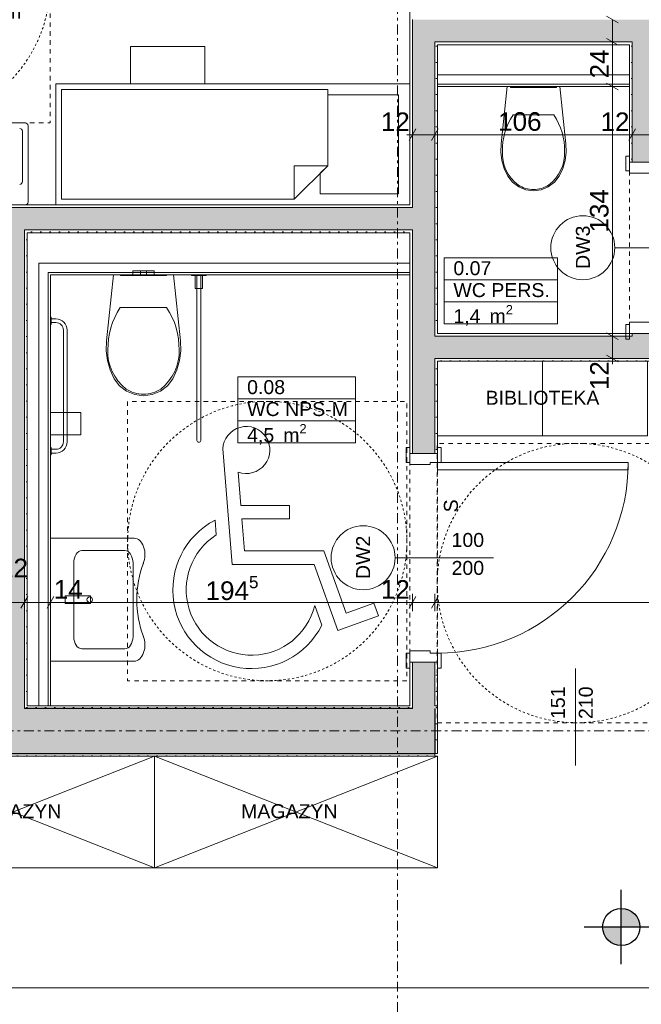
# Model space of a CAD drawing. Extents: x 100 to 2982, y 37 to 2050.
# Tile 97 of 130: x 1495 to 1829, y 1046 to 1574. Entities that reach past the tile are written whole.
import ezdxf
from ezdxf.xclip import XClip

# ---------------------------------------------------------------- set-up
doc = ezdxf.new("R2010")
doc.units = 0
doc.header["$MEASUREMENT"] = 0
doc.header["$XCLIPFRAME"] = 0
for name, pattern in [('Przerywana', [24, 12, -12]), ('Przerywana krótka', [12, 6, -6]), ('Przerywana podwójnie', [54.680554, 26.458333, -10.583333, 7.055556, -10.583333])]:
    doc.linetypes.add(name, pattern=pattern)
for name, color, linetype in [('210-A Pomieszczenia', 7, 'Continuous'), ('299-A Wymiary Opisy', 7, 'Continuous'), ('330-W Wyposażenie', 7, 'Continuous'), ('410-K Osie', 7, 'Continuous'), ('420-K Ściany', 7, 'Continuous'), ('810-G Ogólne', 7, 'Continuous'), ('820-G Rysunki Obrazki', 7, 'Continuous'), ('A_ŚCIANY NOŚNE', 7, 'Continuous'), ('A_ŚCIANY ZEWNĘTRZNE', 7, 'Continuous'), ('Drzwi ARCHICAD', 7, 'Continuous'), ('Nowe_320-W Umeblowanie', 7, 'Continuous'), ('Nowe_330-W Wyposażenie', 7, 'Continuous'), ('OPIS_NPS_OKRĄG', 7, 'Continuous'), ('Znaczniki drzwi ARCHICADa', 7, 'Continuous')]:
    doc.layers.add(name, color=color, linetype=linetype)
doc.styles.add('STYL_AUTOMATYCZNY_3', font='arial.ttf')
doc.styles.add('STYL_AUTOMATYCZNY_7', font='arial.ttf')
pattern_1 = [(0, (-18316.349, -206.5255), (0, 8.660254), [0, -5]), (0, (-18313.849, -202.195), (0, 8.660254), [0, -5])]
pattern_2 = [(0, (-18316.349, -206.5255), (0, 3.75), [0, -3.75])]

# ---------------------------------------------------------------- blocks, each defined once
blk = doc.blocks.new('Rysunek_1_1', base_point=(-18316.35, -206.53))
at = {"layer": '299-A Wymiary Opisy', "linetype": 'Continuous', "lineweight": 25}
for points in [[(1817.95, 1087.28), (1827.95, 1087.28), (1827.19, 1091.11), (1825.02, 1094.35), (1821.78, 1096.52), (1817.95, 1097.28)], [(1817.95, 1087.28), (1807.95, 1087.28), (1808.71, 1083.45), (1810.88, 1080.21), (1814.13, 1078.04), (1817.95, 1077.28)]]:
    blk.add_hatch(color=25, dxfattribs=at).paths.add_polyline_path(points)
at = {"layer": '420-K Ściany', "linetype": 'Continuous', "lineweight": 13}
for points in [[(1717.8, 1574.51), (1717.8, 1562.51), (1719.3, 1562.51), (1719.3, 1574.51)], [(1823.8, 1574.51), (1719.3, 1574.51), (1719.3, 1562.51), (1823.8, 1562.51)], [(1835.8, 1574.51), (1823.8, 1574.51), (1823.8, 1562.51), (1835.8, 1562.51)], [(1497.3, 1473.51), (1485.3, 1473.51), (1485.3, 1461.51), (1497.3, 1461.51)], [(1497.3, 1461.51), (1704.3, 1461.51), (1704.3, 1473.51), (1497.3, 1473.51)], [(1704.3, 1473.51), (1704.3, 1461.51), (1705.8, 1461.51), (1705.8, 1473.51)], [(1497.3, 1204.51), (1485.3, 1204.51), (1485.3, 1180.51), (1497.3, 1180.51)], [(1705.8, 1204.51), (1497.3, 1204.51), (1497.3, 1180.51), (1705.8, 1180.51)], [(1717.8, 1204.51), (1705.8, 1204.51), (1705.8, 1180.51), (1717.8, 1180.51)]]:
    blk.add_hatch(color=62, dxfattribs=at).paths.add_polyline_path(points)
at = {"layer": '420-K Ściany', "linetype": 'Continuous', "lineweight": 5}
h = blk.add_hatch(dxfattribs=at)
h.set_pattern_fill('Tynk_0001', color=180, style=0, pattern_type=2)
h.set_pattern_definition(pattern_1)
h.paths.add_polyline_path([(1822.3, 1562.51), (1719.3, 1562.51), (1719.3, 1561.01), (1822.3, 1561.01)])
h = blk.add_hatch(dxfattribs=at)
h.set_pattern_fill('Tynk_0001', color=180, style=0, pattern_type=2)
h.set_pattern_definition(pattern_1)
h.paths.add_polyline_path([(1823.8, 1562.51), (1822.3, 1562.51), (1822.3, 1561.01), (1823.8, 1561.01)])
h = blk.add_hatch(dxfattribs=at)
h.set_pattern_fill('Tynk_0001', color=180, style=0, pattern_type=2)
h.set_pattern_definition(pattern_1)
h.paths.add_polyline_path([(1704.3, 1475.01), (1274.8, 1475.01), (1274.8, 1473.51), (1704.3, 1473.51)])
h = blk.add_hatch(dxfattribs=at)
h.set_pattern_fill('Tynk_0001', color=180, style=0, pattern_type=2)
h.set_pattern_definition(pattern_1)
h.paths.add_polyline_path([(1498.8, 1461.51), (1497.3, 1461.51), (1497.3, 1460.01), (1498.8, 1460.01)])
h = blk.add_hatch(dxfattribs=at)
h.set_pattern_fill('Tynk_0001', color=180, style=0, pattern_type=2)
h.set_pattern_definition(pattern_1)
h.paths.add_polyline_path([(1498.8, 1460.01), (1704.3, 1460.01), (1704.3, 1461.51), (1498.8, 1461.51)])
h = blk.add_hatch(dxfattribs=at)
h.set_pattern_fill('Tynk_0001', color=180, style=0, pattern_type=2)
h.set_pattern_definition(pattern_1)
h.paths.add_polyline_path([(1498.8, 1206.01), (1497.3, 1206.01), (1497.3, 1204.51), (1498.8, 1204.51)])
h = blk.add_hatch(dxfattribs=at)
h.set_pattern_fill('Tynk_0001', color=180, style=0, pattern_type=2)
h.set_pattern_definition(pattern_1)
h.paths.add_polyline_path([(1704.3, 1206.01), (1498.8, 1206.01), (1498.8, 1204.51), (1704.3, 1204.51)])
h = blk.add_hatch(dxfattribs=at)
h.set_pattern_fill('Tynk_0001', color=180, style=0, pattern_type=2)
h.set_pattern_definition(pattern_1)
h.paths.add_polyline_path([(1705.8, 1206.01), (1704.3, 1206.01), (1704.3, 1204.51), (1705.8, 1204.51)])
h = blk.add_hatch(dxfattribs=at)
h.set_pattern_fill('Tynk_0001', color=180, style=0, pattern_type=2)
h.set_pattern_definition(pattern_1)
h.paths.add_polyline_path([(1717.8, 1206.01), (1717.8, 1204.51), (1717.8, 1180.51), (1719.3, 1180.51), (1719.3, 1206.01)])
h = blk.add_hatch(dxfattribs=at)
h.set_pattern_fill('Tynk_0001', color=180, style=0, pattern_type=2)
h.set_pattern_definition(pattern_1)
h.paths.add_polyline_path([(1264.8, 1180.51), (1264.8, 1179.01), (1717.8, 1179.01), (1717.8, 1180.51)])
at = {"layer": 'A_ŚCIANY NOŚNE', "linetype": 'Continuous', "lineweight": 5}
h = blk.add_hatch(dxfattribs=at)
h.set_pattern_fill('Tynk_0001', color=180, style=0, pattern_type=2)
h.set_pattern_definition(pattern_1)
h.paths.add_polyline_path([(1705.8, 1475.01), (1705.8, 1776.01), (1704.3, 1776.01), (1704.3, 1475.01)])
at = {"layer": 'A_ŚCIANY NOŚNE', "linetype": 'Continuous', "lineweight": 13}
for points in [[(1705.8, 1574.51), (1705.8, 1562.51), (1717.8, 1562.51), (1717.8, 1574.51)], [(1705.8, 1562.51), (1705.8, 1473.51), (1717.8, 1473.51), (1717.8, 1562.51)], [(1835.8, 1562.51), (1823.8, 1562.51), (1823.8, 1561.01), (1835.8, 1561.01)], [(1835.8, 1561.01), (1823.8, 1561.01), (1823.8, 1498.01), (1835.8, 1498.01)], [(1705.8, 1473.51), (1705.8, 1461.51), (1717.8, 1461.51), (1717.8, 1473.51)], [(1497.3, 1461.51), (1485.3, 1461.51), (1485.3, 1460.01), (1497.3, 1460.01)], [(1497.3, 1206.01), (1497.3, 1460.01), (1485.3, 1460.01), (1485.3, 1206.01)], [(1705.8, 1461.51), (1705.8, 1404.51), (1717.8, 1404.51), (1717.8, 1461.51)], [(1705.8, 1404.51), (1705.8, 1392.51), (1717.8, 1392.51), (1717.8, 1404.51)], [(1717.8, 1404.51), (1717.8, 1392.51), (1719.3, 1392.51), (1719.3, 1404.51)], [(1823.8, 1404.51), (1719.3, 1404.51), (1719.3, 1392.51), (1823.8, 1392.51)], [(1823.8, 1404.51), (1835.8, 1404.51), (1835.8, 1406.01), (1823.8, 1406.01)], [(1823.8, 1392.51), (1835.8, 1392.51), (1835.8, 1404.51), (1823.8, 1404.51)], [(1705.8, 1341.51), (1717.8, 1341.51), (1717.8, 1392.51), (1705.8, 1392.51)], [(1705.8, 1229.51), (1705.8, 1206.01), (1717.8, 1206.01), (1717.8, 1229.51)], [(1497.3, 1206.01), (1485.3, 1206.01), (1485.3, 1204.51), (1497.3, 1204.51)], [(1717.8, 1206.01), (1705.8, 1206.01), (1705.8, 1204.51), (1717.8, 1204.51)]]:
    blk.add_hatch(color=62, dxfattribs=at).paths.add_polyline_path(points)
at = {"layer": 'A_ŚCIANY NOŚNE', "linetype": 'Continuous', "lineweight": 5}
h = blk.add_hatch(dxfattribs=at)
h.set_pattern_fill('Tynk_0001', color=180, style=0, pattern_type=2)
h.set_pattern_definition(pattern_1)
h.paths.add_polyline_path([(1717.8, 1562.51), (1717.8, 1561.01), (1719.3, 1561.01), (1719.3, 1562.51)])
h = blk.add_hatch(dxfattribs=at)
h.set_pattern_fill('Tynk_0001', color=180, style=0, pattern_type=2)
h.set_pattern_definition(pattern_1)
h.paths.add_polyline_path([(1717.8, 1561.01), (1717.8, 1406.01), (1719.3, 1406.01), (1719.3, 1561.01)])
h = blk.add_hatch(dxfattribs=at)
h.set_pattern_fill('Tynk_0001', color=180, style=0, pattern_type=2)
h.set_pattern_definition(pattern_1)
h.paths.add_polyline_path([(1822.3, 1561.01), (1822.3, 1498.01), (1823.8, 1498.01), (1823.8, 1561.01)])
h = blk.add_hatch(dxfattribs=at)
h.set_pattern_fill('Tynk_0001', color=180, style=0, pattern_type=2)
h.set_pattern_definition(pattern_1)
h.paths.add_polyline_path([(1704.3, 1475.01), (1704.3, 1473.51), (1705.8, 1473.51), (1705.8, 1475.01)])
h = blk.add_hatch(dxfattribs=at)
h.set_pattern_fill('Tynk_0001', color=180, style=0, pattern_type=2)
h.set_pattern_definition(pattern_1)
h.paths.add_polyline_path([(1498.8, 1206.01), (1498.8, 1460.01), (1497.3, 1460.01), (1497.3, 1206.01)])
h = blk.add_hatch(dxfattribs=at)
h.set_pattern_fill('Tynk_0001', color=180, style=0, pattern_type=2)
h.set_pattern_definition(pattern_1)
h.paths.add_polyline_path([(1704.3, 1461.51), (1704.3, 1460.01), (1705.8, 1460.01), (1705.8, 1461.51)])
h = blk.add_hatch(dxfattribs=at)
h.set_pattern_fill('Tynk_0001', color=180, style=0, pattern_type=2)
h.set_pattern_definition(pattern_1)
h.paths.add_polyline_path([(1704.3, 1460.01), (1704.3, 1341.51), (1705.8, 1341.51), (1705.8, 1460.01)])
h = blk.add_hatch(dxfattribs=at)
h.set_pattern_fill('Tynk_0001', color=180, style=0, pattern_type=2)
h.set_pattern_definition(pattern_1)
h.paths.add_polyline_path([(1717.8, 1406.01), (1717.8, 1404.51), (1719.3, 1404.51), (1719.3, 1406.01)])
h = blk.add_hatch(dxfattribs=at)
h.set_pattern_fill('Tynk_0001', color=180, style=0, pattern_type=2)
h.set_pattern_definition(pattern_1)
h.paths.add_polyline_path([(1822.3, 1406.01), (1719.3, 1406.01), (1719.3, 1404.51), (1822.3, 1404.51)])
h = blk.add_hatch(dxfattribs=at)
h.set_pattern_fill('Tynk_0001', color=180, style=0, pattern_type=2)
h.set_pattern_definition(pattern_1)
h.paths.add_polyline_path([(1822.3, 1404.51), (1823.8, 1404.51), (1823.8, 1406.01), (1822.3, 1406.01)])
h = blk.add_hatch(dxfattribs=at)
h.set_pattern_fill('Tynk_0001', color=180, style=0, pattern_type=2)
h.set_pattern_definition(pattern_1)
h.paths.add_polyline_path([(1717.8, 1392.51), (1717.8, 1391.01), (1719.3, 1391.01), (1719.3, 1392.51)])
h = blk.add_hatch(dxfattribs=at)
h.set_pattern_fill('Tynk_0001', color=180, style=0, pattern_type=2)
h.set_pattern_definition(pattern_1)
h.paths.add_polyline_path([(1717.8, 1341.51), (1719.3, 1341.51), (1719.3, 1391.01), (1717.8, 1391.01)])
h = blk.add_hatch(dxfattribs=at)
h.set_pattern_fill('Tynk_0001', color=180, style=0, pattern_type=2)
h.set_pattern_definition(pattern_1)
h.paths.add_polyline_path([(1868.8, 1392.51), (1719.3, 1392.51), (1719.3, 1391.01), (1868.8, 1391.01)])
h = blk.add_hatch(dxfattribs=at)
h.set_pattern_fill('Tynk_0001', color=180, style=0, pattern_type=2)
h.set_pattern_definition(pattern_1)
h.paths.add_polyline_path([(1704.3, 1206.01), (1705.8, 1206.01), (1705.8, 1229.51), (1704.3, 1229.51)])
h = blk.add_hatch(dxfattribs=at)
h.set_pattern_fill('Tynk_0001', color=180, style=0, pattern_type=2)
h.set_pattern_definition(pattern_1)
h.paths.add_polyline_path([(1717.8, 1229.51), (1717.8, 1206.01), (1719.3, 1206.01), (1719.3, 1229.51)])
at = {"layer": 'A_ŚCIANY ZEWNĘTRZNE', "linetype": 'Continuous', "lineweight": 5}
h = blk.add_hatch(dxfattribs=at)
h.set_pattern_fill('Gips_0001', color=177, style=0, pattern_type=2)
h.set_pattern_definition(pattern_2)
h.paths.add_polyline_path([(1719.3, 1538.51), (1822.3, 1538.51), (1822.3, 1539.76), (1719.3, 1539.76)])
h = blk.add_hatch(dxfattribs=at)
h.set_pattern_fill('Gips_0001', color=177, style=0, pattern_type=2)
h.set_pattern_definition(pattern_2)
h.paths.add_polyline_path([(1510.05, 1437.51), (1511.3, 1437.51), (1510.05, 1438.76)])
h = blk.add_hatch(dxfattribs=at)
h.set_pattern_fill('Gips_0001', color=177, style=0, pattern_type=2)
h.set_pattern_definition(pattern_2)
h.paths.add_polyline_path([(1510.05, 1438.76), (1511.3, 1437.51), (1511.3, 1438.76)])
h = blk.add_hatch(dxfattribs=at)
h.set_pattern_fill('Gips_0001', color=177, style=0, pattern_type=2)
h.set_pattern_definition(pattern_2)
h.paths.add_polyline_path([(1511.3, 1437.51), (1704.3, 1437.51), (1704.3, 1438.76), (1511.3, 1438.76)])
h = blk.add_hatch(dxfattribs=at)
h.set_pattern_fill('Gips_0001', color=177, style=0, pattern_type=2)
h.set_pattern_definition(pattern_2)
h.paths.add_polyline_path([(1510.05, 1437.51), (1510.05, 1206.01), (1511.3, 1206.01), (1511.3, 1437.51)])
at = {"layer": '210-A Pomieszczenia', "color": 6, "linetype": 'Continuous', "lineweight": 13, "ltscale": 0.2}
for p, q in [((1722.78, 1446.48), (1783.66, 1446.48)), ((1722.78, 1434.69), (1722.78, 1446.48)), ((1783.66, 1446.48), (1783.66, 1434.69)), ((1783.66, 1434.69), (1722.78, 1434.69)), ((1722.78, 1434.69), (1783.66, 1434.69)), ((1722.78, 1422.91), (1722.78, 1434.69)), ((1783.66, 1434.69), (1783.66, 1422.91)), ((1783.66, 1422.91), (1722.78, 1422.91)), ((1722.78, 1422.91), (1783.66, 1422.91)), ((1722.78, 1411.12), (1722.78, 1422.91)), ((1783.66, 1422.91), (1783.66, 1411.12)), ((1783.66, 1411.12), (1722.78, 1411.12)), ((1611.98, 1382.61), (1675.13, 1382.61)), ((1611.98, 1370.82), (1611.98, 1382.61)), ((1675.13, 1382.61), (1675.13, 1370.82)), ((1675.13, 1370.82), (1611.98, 1370.82)), ((1611.98, 1370.82), (1675.13, 1370.82)), ((1611.98, 1359.04), (1611.98, 1370.82)), ((1675.13, 1370.82), (1675.13, 1359.04)), ((1675.13, 1359.04), (1611.98, 1359.04)), ((1611.98, 1359.04), (1675.13, 1359.04)), ((1611.98, 1347.25), (1611.98, 1359.04)), ((1675.13, 1359.04), (1675.13, 1347.25)), ((1675.13, 1347.25), (1611.98, 1347.25))]:
    blk.add_line(p, q, dxfattribs=at)
at = {"layer": '299-A Wymiary Opisy', "color": 45, "linetype": 'Continuous', "lineweight": 15, "ltscale": 0.2}
for p, q in [((1816.36, 1572.7), (1810.11, 1576.31)), ((1810.11, 1564.31), (1816.36, 1560.7)), ((1810.11, 1540.31), (1816.36, 1536.7)), ((1707.61, 1515.76), (1704, 1509.51)), ((1719.61, 1515.76), (1716, 1509.51)), ((1825.61, 1515.76), (1822, 1509.51)), ((1810.11, 1406.31), (1816.36, 1402.7)), ((1810.11, 1394.31), (1816.36, 1390.7)), ((1499.11, 1264.65), (1495.5, 1258.4)), ((1513.11, 1264.65), (1509.5, 1258.4)), ((1707.61, 1264.65), (1704, 1258.4)), ((1719.61, 1264.65), (1716, 1258.4))]:
    blk.add_line(p, q, dxfattribs=at)
at = {"layer": '299-A Wymiary Opisy', "color": 85, "linetype": 'Continuous', "lineweight": 13, "ltscale": 0.2}
for p, q in [((1813.24, 1562.51), (1813.24, 1574.51)), ((1817.92, 1562.51), (1808.55, 1562.51)), ((1813.24, 1538.51), (1813.24, 1562.51)), ((1817.92, 1538.51), (1808.55, 1538.51)), ((1813.24, 1404.51), (1813.24, 1538.51)), ((1705.8, 1507.95), (1705.8, 1517.32)), ((1717.8, 1507.95), (1717.8, 1517.32)), ((1823.8, 1507.95), (1823.8, 1517.32)), ((1702.75, 1512.63), (1705.8, 1512.63)), ((1705.8, 1512.63), (1717.8, 1512.63)), ((1717.8, 1512.63), (1823.8, 1512.63)), ((1823.8, 1512.63), (1835.8, 1512.63)), ((1817.92, 1404.51), (1808.55, 1404.51)), ((1813.24, 1392.51), (1813.24, 1404.51)), ((1817.92, 1392.51), (1808.55, 1392.51)), ((1813.24, 1389.45), (1813.24, 1392.51)), ((1497.3, 1256.84), (1497.3, 1266.21)), ((1511.3, 1256.84), (1511.3, 1266.21)), ((1705.8, 1256.84), (1705.8, 1266.21)), ((1717.8, 1256.84), (1717.8, 1266.21)), ((1485.3, 1261.52), (1497.3, 1261.52)), ((1497.3, 1261.52), (1511.3, 1261.52)), ((1511.3, 1261.52), (1705.8, 1261.52)), ((1705.8, 1261.52), (1717.8, 1261.52)), ((1717.8, 1261.52), (1983.3, 1261.52)), ((964.8, 1054.68), (1983.3, 1054.68))]:
    blk.add_line(p, q, dxfattribs=at)
at = {"layer": '299-A Wymiary Opisy', "color": 25, "linetype": 'Continuous', "lineweight": 25, "ltscale": 0.2}
for p, q in [((1817.95, 1067.28), (1817.95, 1107.28)), ((1797.95, 1087.28), (1837.95, 1087.28))]:
    blk.add_line(p, q, dxfattribs=at)
blk.add_circle((1817.95, 1087.28), 10, dxfattribs=at)
at = {"layer": '330-W Wyposażenie', "color": 75, "linetype": 'Continuous', "lineweight": 15, "ltscale": 0.2}
for p, q in [((1759.91, 1523.37), (1770.8, 1523.37)), ((1770.8, 1523.37), (1781.7, 1523.37)), ((1557.27, 1439.51), (1555.6, 1439.51)), ((1555.6, 1437.51), (1555.6, 1439.51)), ((1559.7, 1439.51), (1557.27, 1439.51)), ((1560.17, 1439.51), (1559.7, 1439.51)), ((1559.7, 1437.51), (1559.7, 1439.51)), ((1561.3, 1439.51), (1560.17, 1439.51)), ((1562.43, 1439.51), (1561.3, 1439.51)), ((1562.9, 1439.51), (1562.43, 1439.51)), ((1562.9, 1437.51), (1562.9, 1439.51)), ((1565.33, 1439.51), (1562.9, 1439.51)), ((1567, 1439.51), (1565.33, 1439.51)), ((1567, 1437.51), (1567, 1439.51)), ((1557.27, 1437.51), (1555.6, 1437.51)), ((1559.7, 1437.51), (1557.27, 1437.51)), ((1560.17, 1437.51), (1559.7, 1437.51)), ((1561.3, 1437.51), (1560.17, 1437.51)), ((1562.43, 1437.51), (1561.3, 1437.51)), ((1562.9, 1437.51), (1562.43, 1437.51)), ((1565.33, 1437.51), (1562.9, 1437.51)), ((1567, 1437.51), (1565.33, 1437.51)), ((1548.85, 1419.93), (1561.3, 1419.93)), ((1561.3, 1419.93), (1573.75, 1419.93)), ((1511.8, 1413.76), (1511.8, 1411.76)), ((1511.8, 1343.76), (1511.8, 1341.76)), ((1511.32, 1230.01), (1511.32, 1296.01)), ((1511.32, 1296.01), (1556.3, 1296.01)), ((1551.3, 1289.41), (1528.19, 1289.41)), ((1523.81, 1243.21), (1523.81, 1282.81)), ((1555.68, 1243.21), (1555.68, 1282.81)), ((1528.19, 1236.61), (1551.3, 1236.61)), ((1556.3, 1230.01), (1511.32, 1230.01))]:
    blk.add_line(p, q, dxfattribs=at)
at = {"layer": '330-W Wyposażenie', "color": 4, "linetype": 'Continuous', "lineweight": 13, "ltscale": 0.2}
for p, q in [((1775.64, 1391.01), (1775.64, 1351.01)), ((1567.3, 1179.01), (1415.3, 1119.01)), ((1415.3, 1179.01), (1567.3, 1119.01)), ((1719.3, 1179.01), (1567.3, 1119.01)), ((1567.3, 1179.01), (1719.3, 1119.01))]:
    blk.add_line(p, q, dxfattribs=at)
at = {"layer": '330-W Wyposażenie', "color": 75, "linetype": 'Continuous', "lineweight": 15, "ltscale": 0.2, "flags": 128}
for points in [[(1787.74, 1498.83), (1786.5, 1494.48), (1784.6, 1490.37), (1782.04, 1487.12), (1778.74, 1484.62), (1774.91, 1483.05), (1770.8, 1482.51), (1766.7, 1483.05), (1762.87, 1484.62), (1759.56, 1487.12), (1757, 1490.37), (1755.1, 1494.48), (1753.86, 1498.83), (1753.31, 1503.33), (1753.47, 1507.85), (1756.7, 1538.51), (1784.9, 1538.51), (1788.14, 1507.85), (1788.29, 1503.33)], [(1758.5, 1538.51), (1783.1, 1538.51), (1783.1, 1538.01), (1758.5, 1538.01)], [(1580.66, 1391.46), (1579.25, 1386.41), (1577.07, 1381.64), (1574.15, 1377.86), (1570.37, 1374.96), (1565.99, 1373.14), (1561.3, 1372.51), (1556.61, 1373.14), (1552.23, 1374.96), (1548.46, 1377.86), (1545.53, 1381.64), (1543.36, 1386.41), (1541.94, 1391.46), (1541.31, 1396.67), (1541.49, 1401.92), (1545.19, 1437.51), (1577.41, 1437.51), (1581.11, 1401.92), (1581.29, 1396.67)], [(1549, 1437.51), (1573.6, 1437.51), (1573.6, 1437.01), (1549, 1437.01)], [(1595.05, 1437.01), (1587.05, 1437.01), (1587.05, 1437.51), (1595.05, 1437.51)], [(1593.05, 1437.01), (1593.05, 1430.01), (1589.05, 1430.01), (1589.05, 1437.01)], [(1527.6, 1351.51), (1511.3, 1351.51), (1511.3, 1363.51), (1527.6, 1363.51)], [(1532.8, 1261.01), (1532.8, 1265.01), (1519.3, 1265.01), (1519.3, 1261.01)]]:
    blk.add_lwpolyline(points, close=True, dxfattribs=at)
for points in [[(1592.05, 1437.01), (1590.05, 1437.01), (1590.05, 1348.51, 1), (1592.05, 1348.51)], [(1511.3, 1414.76), (1511.3, 1410.76), (1511.8, 1410.76), (1511.8, 1411.76), (1514.3, 1411.76, -0.414214), (1518.3, 1407.76), (1518.3, 1347.76, -0.414214), (1514.3, 1343.76), (1511.8, 1343.76), (1511.8, 1344.76), (1511.3, 1344.76), (1511.3, 1340.76), (1511.8, 1340.76), (1511.8, 1341.76), (1514.3, 1341.76, 0.414214), (1520.3, 1347.76), (1520.3, 1407.76, 0.414214), (1514.3, 1413.76), (1511.8, 1413.76), (1511.8, 1414.76)]]:
    blk.add_lwpolyline(points, format="xyb", close=True, dxfattribs=at)
at = {"layer": '330-W Wyposażenie', "color": 4, "linetype": 'Continuous', "lineweight": 13, "ltscale": 0.2, "flags": 128}
for points in [[(1831.98, 1391.01), (1719.3, 1391.01), (1719.3, 1351.01), (1831.98, 1351.01)], [(1415.3, 1179.01), (1567.3, 1179.01), (1567.3, 1119.01), (1415.3, 1119.01)], [(1567.3, 1179.01), (1719.3, 1179.01), (1719.3, 1119.01), (1567.3, 1119.01)]]:
    blk.add_lwpolyline(points, close=True, dxfattribs=at)
at = {"layer": '330-W Wyposażenie', "color": 75, "linetype": 'Continuous', "lineweight": 15, "ltscale": 0.2}
blk.add_circle((1532.44, 1263.01), 1.5, dxfattribs=at)
for centre, major_axis, ratio, start_param, end_param in [((1796.61, 1504.56), (42.53, 0), 0.875546, 2.61219, 3.165211), ((1744.99, 1504.56), (42.53, 0), 0.875546, 6.259569, 6.81259), ((1779.75, 1502.43), (25.69, 0), 0.875546, 3.085865, 3.986454), ((1761.86, 1502.43), (25.69, 0), 0.875546, 5.438328, 6.338917), ((1770.88, 1495.39), (13.85, 0), 0.875546, 4.079884, 4.706528), ((1770.72, 1495.39), (13.85, 0), 0.875546, 4.71825, 5.344893), ((1590.8, 1398.11), (48.6, 0), 0.889226, 2.61219, 3.165211), ((1531.81, 1398.11), (48.6, 0), 0.889226, 6.259569, 6.81259), ((1571.53, 1395.63), (29.36, 0), 0.889226, 3.085865, 3.986454), ((1551.08, 1395.63), (29.36, 0), 0.889226, 5.438328, 6.338917), ((1561.39, 1387.46), (15.83, 0), 0.889226, 4.079884, 4.706528), ((1561.21, 1387.46), (15.83, 0), 0.889226, 4.71825, 5.344893), ((1556.3, 1287.25), (0, 8.76), 0.662603, 4.135517, 6.283185), ((1528.28, 1282.66), (0, 6.75), 0.662603, 0.021486, 1.549311), ((1551.21, 1282.66), (0, 6.75), 0.662603, 4.733875, 6.2617), ((1583.82, 1263.01), (0, 39.34), 0.662603, 1.046808, 2.098245), ((1528.28, 1243.35), (0, 6.75), 0.662603, 1.592282, 3.120107), ((1551.21, 1243.35), (0, 6.75), 0.662603, 3.163078, 4.690903), ((1556.3, 1238.76), (0, 8.76), 0.662603, 3.141593, 5.289261)]:
    blk.add_ellipse(centre, major_axis=major_axis, ratio=ratio, start_param=start_param, end_param=end_param, dxfattribs=at)
at = {"layer": '410-K Osie', "color": 101, "linetype": 'Przerywana podwójnie', "lineweight": 5, "ltscale": 0.2}
blk.add_line((1697.8, 1801.51), (1697.8, 517.46), dxfattribs=at)
blk.add_line((1697.8, 1801.51), (1697.8, 517.46), dxfattribs=at)
at = {"layer": '410-K Osie', "color": 4, "linetype": 'Przerywana podwójnie', "lineweight": 13, "ltscale": 0.2}
blk.add_line((589.42, 1192.51), (2255.56, 1192.51), dxfattribs=at)
blk.add_line((589.42, 1192.51), (2255.56, 1192.51), dxfattribs=at)
at = {"layer": '420-K Ściany', "color": 67, "linetype": 'Continuous', "lineweight": 13, "ltscale": 0.2}
for p, q in [((1719.3, 1562.51), (1823.8, 1562.51)), ((1823.8, 1562.51), (1823.8, 1561.01)), ((1823.8, 1562.51), (1823.8, 1561.01)), ((1497.3, 1473.51), (1485.3, 1473.51)), ((1704.3, 1473.51), (1497.3, 1473.51)), ((1497.3, 1460.01), (1497.3, 1461.51)), ((1497.3, 1461.51), (1704.3, 1461.51)), ((1497.3, 1460.01), (1497.3, 1461.51)), ((1497.3, 1204.51), (1497.3, 1206.01)), ((1497.3, 1204.51), (1497.3, 1206.01)), ((1705.8, 1206.01), (1705.8, 1204.51)), ((1705.8, 1206.01), (1705.8, 1204.51))]:
    blk.add_line(p, q, dxfattribs=at)
at = {"layer": '420-K Ściany', "color": 47, "linetype": 'Continuous', "lineweight": 15, "ltscale": 0.2}
for p, q in [((1717.8, 1206.01), (1719.3, 1206.01)), ((1719.3, 1180.51), (1719.3, 1206.01)), ((1717.8, 1180.51), (1719.3, 1180.51)), ((1717.8, 1179.01), (1717.8, 1180.51))]:
    blk.add_line(p, q, dxfattribs=at)
at = {"layer": '420-K Ściany', "color": 27, "linetype": 'Continuous', "lineweight": 25, "ltscale": 0.2}
for p, q in [((1705.8, 1204.51), (1497.3, 1204.51)), ((1717.8, 1204.51), (1717.8, 1180.51)), ((1485.3, 1180.51), (1497.3, 1180.51)), ((1497.3, 1180.51), (1705.8, 1180.51)), ((1705.8, 1180.51), (1717.8, 1180.51))]:
    blk.add_line(p, q, dxfattribs=at)
at = {"layer": '420-K Ściany', "color": 47, "linetype": 'Continuous', "lineweight": 15, "ltscale": 0.2, "flags": 128}
for points in [[(1719.3, 1561.01), (1822.3, 1561.01)], [(1704.3, 1475.01), (1274.8, 1475.01)], [(1498.8, 1460.01), (1704.3, 1460.01)], [(1704.3, 1206.01), (1498.8, 1206.01)], [(1264.8, 1179.01), (1717.8, 1179.01)]]:
    blk.add_lwpolyline(points, dxfattribs=at)
at = {"layer": 'A_ŚCIANY NOŚNE', "color": 67, "linetype": 'Continuous', "lineweight": 13, "ltscale": 0.2}
for p, q in [((1705.8, 1574.51), (1705.8, 1562.51)), ((1705.8, 1562.51), (1705.8, 1473.51)), ((1717.8, 1562.51), (1719.3, 1562.51)), ((1717.8, 1473.51), (1717.8, 1562.51)), ((1717.8, 1562.51), (1719.3, 1562.51)), ((1823.8, 1561.01), (1823.8, 1498.01)), ((1705.8, 1473.51), (1704.3, 1473.51)), ((1705.8, 1473.51), (1704.3, 1473.51)), ((1717.8, 1461.51), (1717.8, 1473.51)), ((1497.3, 1206.01), (1497.3, 1460.01)), ((1704.3, 1461.51), (1705.8, 1461.51)), ((1704.3, 1461.51), (1705.8, 1461.51)), ((1705.8, 1461.51), (1705.8, 1404.51)), ((1717.8, 1404.51), (1717.8, 1461.51)), ((1705.8, 1404.51), (1705.8, 1392.51)), ((1719.3, 1404.51), (1717.8, 1404.51)), ((1719.3, 1404.51), (1717.8, 1404.51)), ((1823.8, 1404.51), (1719.3, 1404.51)), ((1823.8, 1406.01), (1823.8, 1404.51)), ((1823.8, 1406.01), (1823.8, 1404.51)), ((1705.8, 1392.51), (1705.8, 1341.51)), ((1717.8, 1392.51), (1719.3, 1392.51)), ((1717.8, 1341.51), (1717.8, 1392.51)), ((1717.8, 1392.51), (1719.3, 1392.51)), ((1719.3, 1392.51), (1823.8, 1392.51)), ((1823.8, 1392.51), (1835.8, 1392.51)), ((1705.8, 1229.51), (1705.8, 1206.01)), ((1717.8, 1206.01), (1717.8, 1229.51))]:
    blk.add_line(p, q, dxfattribs=at)
at = {"layer": 'A_ŚCIANY NOŚNE', "color": 47, "linetype": 'Continuous', "lineweight": 15, "ltscale": 0.2}
for p, q in [((1822.3, 1498.01), (1822.3, 1501.21)), ((1823.8, 1498.01), (1822.3, 1498.01)), ((1835.8, 1498.01), (1823.8, 1498.01)), ((1822.3, 1406.01), (1822.3, 1402.81)), ((1823.8, 1406.01), (1822.3, 1406.01)), ((1835.8, 1406.01), (1823.8, 1406.01)), ((1704.3, 1341.51), (1704.3, 1344.71)), ((1719.3, 1341.51), (1719.3, 1344.71)), ((1705.8, 1341.51), (1704.3, 1341.51)), ((1717.8, 1341.51), (1705.8, 1341.51)), ((1719.3, 1341.51), (1717.8, 1341.51)), ((1704.3, 1229.51), (1704.3, 1226.31)), ((1705.8, 1229.51), (1704.3, 1229.51)), ((1717.8, 1229.51), (1705.8, 1229.51)), ((1719.3, 1229.51), (1717.8, 1229.51)), ((1719.3, 1229.51), (1719.3, 1226.31))]:
    blk.add_line(p, q, dxfattribs=at)
at = {"layer": 'A_ŚCIANY NOŚNE', "color": 47, "linetype": 'Continuous', "lineweight": 15, "ltscale": 0.2, "flags": 128}
for points in [[(1704.3, 1776.01), (1704.3, 1475.01)], [(1719.3, 1406.01), (1719.3, 1561.01)], [(1822.3, 1561.01), (1822.3, 1498.01)], [(1498.8, 1206.01), (1498.8, 1460.01)], [(1704.3, 1460.01), (1704.3, 1341.51)], [(1822.3, 1406.01), (1719.3, 1406.01)], [(1719.3, 1341.51), (1719.3, 1391.01)], [(1719.3, 1391.01), (1868.8, 1391.01)], [(1704.3, 1229.51), (1704.3, 1206.01)], [(1719.3, 1206.01), (1719.3, 1229.51)]]:
    blk.add_lwpolyline(points, dxfattribs=at)
at = {"layer": 'A_ŚCIANY ZEWNĘTRZNE', "color": 47, "linetype": 'Continuous', "lineweight": 15, "ltscale": 0.2}
for p, q in [((1719.3, 1539.76), (1822.3, 1539.76)), ((1510.05, 1438.76), (1510.05, 1437.51)), ((1510.05, 1438.76), (1704.3, 1438.76)), ((1510.05, 1438.76), (1510.05, 1437.51)), ((1510.05, 1206.01), (1510.05, 1437.51))]:
    blk.add_line(p, q, dxfattribs=at)
at = {"layer": 'A_ŚCIANY ZEWNĘTRZNE', "color": 47, "linetype": 'Continuous', "lineweight": 15, "ltscale": 0.2, "flags": 128}
for points in [[(1822.3, 1544.76), (1719.3, 1544.76)], [(1719.3, 1544.76), (1719.3, 1538.51)], [(1822.3, 1538.51), (1822.3, 1544.76)], [(1719.3, 1538.51), (1822.3, 1538.51)], [(1505.05, 1443.76), (1505.05, 1438.76)], [(1704.3, 1443.76), (1505.05, 1443.76)], [(1704.3, 1438.76), (1704.3, 1443.76)], [(1505.05, 1438.76), (1505.05, 1206.01)], [(1704.3, 1437.51), (1704.3, 1438.76)], [(1511.3, 1437.51), (1704.3, 1437.51)], [(1511.3, 1206.01), (1511.3, 1437.51)], [(1510.05, 1206.01), (1505.05, 1206.01)], [(1511.3, 1206.01), (1510.05, 1206.01)]]:
    blk.add_lwpolyline(points, dxfattribs=at)
at = {"layer": 'Drzwi ARCHICAD', "color": 3, "linetype": 'Continuous', "lineweight": 13, "ltscale": 0.2}
for p, q in [((1820.4, 1493.21), (1820.4, 1501.21)), ((1820.4, 1501.21), (1822.3, 1501.21)), ((1822.3, 1501.21), (1822.3, 1493.21)), ((1822.3, 1493.21), (1820.4, 1493.21)), ((1820.4, 1402.81), (1820.4, 1410.81)), ((1820.4, 1410.81), (1822.3, 1410.81)), ((1822.3, 1410.81), (1822.3, 1402.81)), ((1822.3, 1402.81), (1820.4, 1402.81)), ((1704.3, 1344.71), (1702.4, 1344.71)), ((1702.4, 1344.71), (1702.4, 1336.71)), ((1704.3, 1336.71), (1704.3, 1344.71)), ((1721.2, 1344.71), (1719.3, 1344.71)), ((1719.3, 1344.71), (1719.3, 1336.71)), ((1721.2, 1336.71), (1721.2, 1344.71)), ((1702.4, 1336.71), (1704.3, 1336.71)), ((1719.3, 1336.71), (1721.2, 1336.71)), ((1821.7, 1336.71), (1719.3, 1336.71)), ((1719.3, 1336.71), (1719.3, 1332.71)), ((1719.3, 1332.71), (1821.7, 1332.71)), ((1821.7, 1332.71), (1821.7, 1336.71)), ((1702.4, 1234.31), (1702.4, 1226.31)), ((1704.3, 1234.31), (1702.4, 1234.31)), ((1704.3, 1226.31), (1704.3, 1234.31)), ((1719.3, 1234.31), (1719.3, 1226.31)), ((1721.2, 1234.31), (1719.3, 1234.31)), ((1721.2, 1226.31), (1721.2, 1234.31)), ((1702.4, 1226.31), (1704.3, 1226.31)), ((1719.3, 1226.31), (1721.2, 1226.31))]:
    blk.add_line(p, q, dxfattribs=at)
at = {"layer": 'Drzwi ARCHICAD', "color": 47, "linetype": 'Continuous', "lineweight": 15, "ltscale": 0.2}
for p, q in [((1822.3, 1498.01), (1822.3, 1501.21)), ((1822.3, 1498.01), (1822.3, 1501.21)), ((1823.8, 1498.01), (1822.3, 1498.01)), ((1823.8, 1498.01), (1822.3, 1498.01)), ((1835.8, 1498.01), (1823.8, 1498.01)), ((1835.8, 1498.01), (1823.8, 1498.01)), ((1823.8, 1406.01), (1822.3, 1406.01)), ((1823.8, 1406.01), (1822.3, 1406.01)), ((1822.3, 1406.01), (1822.3, 1402.81)), ((1822.3, 1406.01), (1822.3, 1402.81)), ((1835.8, 1406.01), (1823.8, 1406.01)), ((1835.8, 1406.01), (1823.8, 1406.01)), ((1704.3, 1341.51), (1704.3, 1344.71)), ((1704.3, 1341.51), (1704.3, 1344.71)), ((1719.3, 1341.51), (1719.3, 1344.71)), ((1719.3, 1341.51), (1719.3, 1344.71)), ((1705.8, 1341.51), (1704.3, 1341.51)), ((1705.8, 1341.51), (1704.3, 1341.51)), ((1717.8, 1341.51), (1705.8, 1341.51)), ((1717.8, 1341.51), (1705.8, 1341.51)), ((1719.3, 1341.51), (1717.8, 1341.51)), ((1719.3, 1341.51), (1717.8, 1341.51)), ((1705.8, 1229.51), (1704.3, 1229.51)), ((1705.8, 1229.51), (1704.3, 1229.51)), ((1704.3, 1229.51), (1704.3, 1226.31)), ((1704.3, 1229.51), (1704.3, 1226.31)), ((1717.8, 1229.51), (1705.8, 1229.51)), ((1717.8, 1229.51), (1705.8, 1229.51)), ((1719.3, 1229.51), (1717.8, 1229.51)), ((1719.3, 1229.51), (1717.8, 1229.51)), ((1719.3, 1229.51), (1719.3, 1226.31)), ((1719.3, 1229.51), (1719.3, 1226.31)), ((1717.8, 1206.01), (1719.3, 1206.01)), ((1719.3, 1180.51), (1719.3, 1206.01)), ((1717.8, 1179.01), (1717.8, 1180.51))]:
    blk.add_line(p, q, dxfattribs=at)
at = {"layer": 'Drzwi ARCHICAD', "color": 3, "linetype": 'Przerywana', "lineweight": 13, "ltscale": 0.2}
for p, q in [((1822.3, 1498.01), (1822.3, 1406.01)), ((1704.3, 1229.51), (1704.3, 1341.51)), ((1719.3, 1229.51), (1719.3, 1341.51))]:
    blk.add_line(p, q, dxfattribs=at)
at = {"layer": 'Drzwi ARCHICAD', "color": 23, "linetype": 'Continuous', "lineweight": 15, "ltscale": 0.2}
for p, q in [((1837.3, 1498.01), (1822.3, 1498.01)), ((1822.3, 1498.01), (1822.3, 1492.01)), ((1822.3, 1492.01), (1833.3, 1492.01)), ((1833.3, 1412.01), (1822.3, 1412.01)), ((1822.3, 1412.01), (1822.3, 1406.01)), ((1822.3, 1406.01), (1837.3, 1406.01)), ((1704.3, 1341.51), (1719.3, 1341.51)), ((1704.3, 1335.51), (1704.3, 1341.51)), ((1719.3, 1341.51), (1719.3, 1336.71)), ((1715.3, 1335.51), (1704.3, 1335.51)), ((1719.3, 1336.71), (1715.3, 1336.71)), ((1715.3, 1336.71), (1715.3, 1335.51)), ((1704.3, 1235.51), (1715.3, 1235.51)), ((1704.3, 1229.51), (1704.3, 1235.51)), ((1715.3, 1235.51), (1715.3, 1234.31)), ((1715.3, 1234.31), (1719.3, 1234.31)), ((1719.3, 1234.31), (1719.3, 1229.51)), ((1719.3, 1229.51), (1704.3, 1229.51))]:
    blk.add_line(p, q, dxfattribs=at)
at = {"layer": 'Drzwi ARCHICAD', "color": 3, "linetype": 'Continuous', "lineweight": 13, "ltscale": 0.2}
blk.add_arc((1719.3, 1336.71), 102.4, 270, 0, dxfattribs=at)
at = {"layer": 'Nowe_320-W Umeblowanie', "color": 4, "linetype": 'Continuous', "lineweight": 13, "ltscale": 0.2}
for p in [(1642.3, 1478.01), (1660.3, 1496.01)]:
    blk.add_line(p, (1642.3, 1496.01), dxfattribs=at)
at = {"layer": 'Nowe_320-W Umeblowanie', "color": 4, "linetype": 'Continuous', "lineweight": 13, "ltscale": 0.2, "flags": 128}
for points in [[(1554.3, 1540.01), (1594.3, 1540.01), (1594.3, 1560.01), (1554.3, 1560.01)], [(1514.3, 1540.01), (1514.3, 1475.01), (1704.3, 1475.01), (1704.3, 1540.01)], [(1517.3, 1537.01), (1517.3, 1478.01), (1642.3, 1478.01), (1660.3, 1496.01), (1660.3, 1537.01)], [(1660.3, 1534.01), (1660.3, 1496.01), (1656.3, 1492.01), (1656.3, 1481.01), (1698.3, 1481.01), (1698.3, 1534.01)]]:
    blk.add_lwpolyline(points, close=True, dxfattribs=at)
at = {"layer": 'Nowe_330-W Wyposażenie', "color": 75, "linetype": 'Continuous', "lineweight": 15, "ltscale": 0.2}
blk.add_line((1496.3, 1487.51), (1496.3, 1514.51), dxfattribs=at)
at = {"layer": 'Nowe_330-W Wyposażenie', "color": 75, "linetype": 'Continuous', "lineweight": 15, "ltscale": 0.2, "flags": 128}
blk.add_lwpolyline([(1440.8, 1475.01), (1497.8, 1475.01, 0.414214), (1499.3, 1476.51), (1499.3, 1517.51, 0.414214), (1497.8, 1519.01), (1440.8, 1519.01, 0.414214), (1439.3, 1517.51), (1439.3, 1476.51, 0.414214)], format="xyb", close=True, dxfattribs=at)
at = {"layer": 'Nowe_330-W Wyposażenie', "color": 75, "linetype": 'Continuous', "lineweight": 15, "ltscale": 0.2}
for centre, start, end in [((1494.8, 1514.51), 0, 90), ((1494.8, 1487.51), 270, 0)]:
    blk.add_arc(centre, 1.5, start, end, dxfattribs=at)
at = {"layer": 'OPIS_NPS_OKRĄG', "color": 78, "linetype": 'Przerywana', "lineweight": 13, "ltscale": 0.2, "flags": 128}
for points in [[(1361.12, 1519.01), (1511.12, 1519.01), (1511.12, 1669.01), (1361.12, 1669.01)], [(1702.8, 1219.51), (1552.8, 1219.51), (1552.8, 1369.51), (1702.8, 1369.51)], [(1719.12, 1196.95), (1869.12, 1196.95), (1869.12, 1346.95), (1719.12, 1346.95)]]:
    blk.add_lwpolyline(points, close=True, dxfattribs=at)
at = {"layer": 'OPIS_NPS_OKRĄG', "color": 2, "linetype": 'Continuous', "lineweight": 13, "ltscale": 0.2, "flags": 128}
for points in [[(1603.92, 1343.94), (1608.89, 1281.98), (1653.04, 1281.98), (1665.73, 1246.52), (1687.55, 1254.33), (1685.12, 1261.13), (1670.1, 1255.75), (1658.13, 1289.2), (1615.55, 1289.2), (1614.18, 1306.37), (1639.83, 1306.37), (1639.83, 1313.59), (1613.6, 1313.59), (1612.16, 1331.53, 3.065684)], [(1657.07, 1249.3), (1653.31, 1259.81, -1.473184), (1600.38, 1297.75), (1599.74, 1305.72, 1.373115)]]:
    blk.add_lwpolyline(points, format="xyb", close=True, dxfattribs=at)
at = {"layer": 'OPIS_NPS_OKRĄG', "color": 78, "linetype": 'Przerywana krótka', "lineweight": 13, "ltscale": 0.2}
for centre in [(1436.12, 1594.01), (1627.8, 1294.51), (1794.12, 1271.95)]:
    blk.add_circle(centre, 75, dxfattribs=at)
at = {"layer": 'Znaczniki drzwi ARCHICADa', "color": 45, "linetype": 'Continuous', "lineweight": 15, "ltscale": 0.2}
for p, q in [((1814.48, 1452.01), (1867.3, 1452.01)), ((1696.48, 1285.51), (1749.3, 1285.51)), ((1793.46, 1226.01), (1793.46, 1174.01))]:
    blk.add_line(p, q, dxfattribs=at)
at = {"layer": 'Znaczniki drzwi ARCHICADa', "color": 2, "linetype": 'Continuous', "lineweight": 13, "ltscale": 0.2, "flags": 128}
for points in [[(1797.3, 1469.19, 1), (1797.3, 1434.83, 1)], [(1679.3, 1302.69, 1), (1679.3, 1268.33, 1)]]:
    blk.add_lwpolyline(points, format="xyb", close=True, dxfattribs=at)
at = {"layer": '210-A Pomieszczenia', "color": 6, "linetype": 'Continuous', "lineweight": 13, "char_height": 7.5, "attachment_point": 1}
for s, insert, style in [('\\A1;{\\pql;\\pt0,230;\\fArial|b0|i0|c0|p38;GABINET PSYCH-TERAP\\fArial|b0|i0|c0|p38;\\A1{\\H.66x;\\S^  ;}\\fArial|b0|i0|c0|p38;\\fArial|b0|i0|c0|p38;\\A1{\\H.66x;\\S^  ;}}', (1461.66, 1596.5), 'STYL_AUTOMATYCZNY_7'), ('\\A1;{\\pql;\\pt0,25;\\fArial|b0|i0|c238|p38;12,5\\fArial|b0|i0|c238|p38;\\A1{\\H.66x;\\S^  ;}\\fArial|b0|i0|c238|p38; m\\fArial|b0|i0|c238|p38;\\A1{\\H.66x;\\S2^  ;}}', (1461.66, 1584.72), 'STYL_AUTOMATYCZNY_3'), ('\\A1;{\\pql;\\pt0,25;\\fArial|b0|i0|c238|p38;0.07\\fArial|b0|i0|c238|p38;\\A1{\\H.66x;\\S^  ;}\\fArial|b0|i0|c238|p38;\\fArial|b0|i0|c238|p38;\\A1{\\H.66x;\\S^  ;}}', (1727.78, 1444.76), 'STYL_AUTOMATYCZNY_3'), ('\\A1;{\\pql;\\pt0,230;\\fArial|b0|i0|c0|p38;WC PERS.\\fArial|b0|i0|c0|p38;\\A1{\\H.66x;\\S^  ;}\\fArial|b0|i0|c0|p38;\\fArial|b0|i0|c0|p38;\\A1{\\H.66x;\\S^  ;}}', (1727.78, 1432.98), 'STYL_AUTOMATYCZNY_7'), ('\\A1;{\\pql;\\pt0,25;\\fArial|b0|i0|c238|p38;1,4\\fArial|b0|i0|c238|p38;\\A1{\\H.66x;\\S^  ;}\\fArial|b0|i0|c238|p38; m\\fArial|b0|i0|c238|p38;\\A1{\\H.66x;\\S2^  ;}}', (1727.78, 1421.19), 'STYL_AUTOMATYCZNY_3'), ('\\A1;{\\pql;\\pt0,25;\\fArial|b0|i0|c238|p38;0.08\\fArial|b0|i0|c238|p38;\\A1{\\H.66x;\\S^  ;}\\fArial|b0|i0|c238|p38;\\fArial|b0|i0|c238|p38;\\A1{\\H.66x;\\S^  ;}}', (1616.98, 1380.9), 'STYL_AUTOMATYCZNY_3'), ('\\A1;{\\pql;\\pt0,230;\\fArial|b0|i0|c0|p38;WC NPS-M\\fArial|b0|i0|c0|p38;\\A1{\\H.66x;\\S^  ;}\\fArial|b0|i0|c0|p38;\\fArial|b0|i0|c0|p38;\\A1{\\H.66x;\\S^  ;}}', (1616.98, 1369.11), 'STYL_AUTOMATYCZNY_7'), ('\\A1;{\\pql;\\pt0,25;\\fArial|b0|i0|c238|p38;4,5\\fArial|b0|i0|c238|p38;\\A1{\\H.66x;\\S^  ;}\\fArial|b0|i0|c238|p38; m\\fArial|b0|i0|c238|p38;\\A1{\\H.66x;\\S2^  ;}}', (1616.98, 1357.32), 'STYL_AUTOMATYCZNY_3')]:
    blk.add_mtext(s, dxfattribs=dict(at, insert=insert, style=style))
at = {"layer": '299-A Wymiary Opisy', "color": 46, "linetype": 'Continuous', "lineweight": 15, "char_height": 10, "attachment_point": 7, "rotation": 90, "style": 'STYL_AUTOMATYCZNY_7'}
for s, insert, width in [('\\A1;{\\pql;\\fArial|b0|i0|c0|p38;24}', (1811.24, 1542.92), 15.1772), ('\\A1;{\\pql;\\fArial|b0|i0|c0|p38;134}', (1811.24, 1460.13), 22.7658), ('\\A1;{\\pql;\\fArial|b0|i0|c0|p38;12}', (1811.24, 1375.53), 15.1772)]:
    blk.add_mtext(s, dxfattribs=dict(at, insert=insert, width=width))
at = {"layer": '299-A Wymiary Opisy', "color": 46, "linetype": 'Continuous', "lineweight": 15, "char_height": 10, "attachment_point": 7, "style": 'STYL_AUTOMATYCZNY_7'}
for s, insert, width in [('\\A1;{\\pql;\\fArial|b0|i0|c0|p38;12}', (1688.82, 1514.63), 15.1772), ('\\A1;{\\pql;\\fArial|b0|i0|c0|p38;106}', (1751.83, 1514.63), 22.7658), ('\\A1;{\\pql;\\fArial|b0|i0|c0|p38;12}', (1806.82, 1514.63), 15.1772), ('\\A1;{\\pql;\\fArial|b0|i0|c0|p38;12}', (1483.71, 1275.02), 15.1772), ('\\A1;{\\pql;\\fArial|b0|i0|c0|p38;14}', (1513.11, 1263.52), 15.1772), ('\\A1;{\\pql;\\fArial|b0|i0|c0|p38;12}', (1688.82, 1263.52), 15.1772)]:
    blk.add_mtext(s, dxfattribs=dict(at, insert=insert, width=width))
at = {"layer": '299-A Wymiary Opisy', "color": 46, "linetype": 'Continuous', "lineweight": 15, "char_height": 10, "attachment_point": 7, "style": 'STYL_AUTOMATYCZNY_3'}
for s, insert in [('\\A1;{\\pql;\\fArial|b0|i0|c238|p38;194\\fArial|b0|i0|c238|p38;\\A1{\\H.66x;\\S5^  ;}}', (1594.66, 1259.93)), ('\\A1;{\\pql;\\fArial|b0|i0|c238|p38;1\xa0018\\fArial|b0|i0|c238|p38;\\A1{\\H.66x;\\S5^  ;}}', (1446.86, 1053.09))]:
    blk.add_mtext(s, dxfattribs=dict(at, insert=insert))
at = {"layer": '810-G Ogólne', "color": 1, "linetype": 'Continuous', "lineweight": 13, "char_height": 7.5, "attachment_point": 2, "style": 'STYL_AUTOMATYCZNY_7'}
for s, insert in [('\\A1;{\\pqc;\\fArial|b0|i0|c0|p38;BIBLIOTEKA}', (1775.64, 1375.19)), ('\\A1;{\\pqc;\\fArial|b0|i0|c0|p38;MAGAZYN}', (1491.3, 1153.19)), ('\\A1;{\\pqc;\\fArial|b0|i0|c0|p38;MAGAZYN}', (1639.65, 1153.19))]:
    blk.add_mtext(s, dxfattribs=dict(at, insert=insert))
at = {"layer": 'Znaczniki drzwi ARCHICADa', "color": 7, "linetype": 'Continuous', "lineweight": 13, "char_height": 7.5, "attachment_point": 7, "rotation": 90, "style": 'STYL_AUTOMATYCZNY_3'}
for s, insert in [('\\A1;{\\pql;\\pt0;\\fArial|b0|i0|c238|p38;DW3\\fArial|b0|i0|c238|p38;\\fArial|b0|i0|c238|p38;\\fArial|b0|i0|c238|p38;}', (1801.18, 1440.59)), ('\\A1;{\\pql;\\pt0;\\fArial|b0|i0|c238|p38;S\\fArial|b0|i0|c238|p38;\\fArial|b0|i0|c238|p38;\\fArial|b0|i0|c238|p38;}', (1730.29, 1309.91)), ('\\A1;{\\pql;\\pt0;\\fArial|b0|i0|c238|p38;DW2\\fArial|b0|i0|c238|p38;\\fArial|b0|i0|c238|p38;\\fArial|b0|i0|c238|p38;}', (1683.05, 1274.09)), ('\\A1;{\\pql;\\pt0;\\fArial|b0|i0|c238|p38;151\\fArial|b0|i0|c238|p38;\\A1{\\H.66x;\\S^  ;}\\fArial|b0|i0|c238|p38;\\fArial|b0|i0|c238|p38;}', (1789.84, 1198.93)), ('\\A1;{\\pql;\\pt0;\\fArial|b0|i0|c238|p38;210\\fArial|b0|i0|c238|p38;\\A1{\\H.66x;\\S^  ;}\\fArial|b0|i0|c238|p38;\\fArial|b0|i0|c238|p38;}', (1804.84, 1198.93))]:
    blk.add_mtext(s, dxfattribs=dict(at, insert=insert))
at = {"layer": 'Znaczniki drzwi ARCHICADa', "color": 7, "linetype": 'Continuous', "lineweight": 13, "char_height": 7.5, "attachment_point": 7, "style": 'STYL_AUTOMATYCZNY_3'}
for s, insert in [('\\A1;{\\pql;\\pt0;\\fArial|b0|i0|c238|p38;100\\fArial|b0|i0|c238|p38;\\A1{\\H.66x;\\S^  ;}\\fArial|b0|i0|c238|p38;\\fArial|b0|i0|c238|p38;}', (1726.8, 1289.14)), ('\\A1;{\\pql;\\pt0;\\fArial|b0|i0|c238|p38;200\\fArial|b0|i0|c238|p38;\\A1{\\H.66x;\\S^  ;}\\fArial|b0|i0|c238|p38;\\fArial|b0|i0|c238|p38;}', (1726.8, 1274.14))]:
    blk.add_mtext(s, dxfattribs=dict(at, insert=insert))

msp = doc.modelspace()

# ---------------------------------------------------------------- block references
at = {"layer": '820-G Rysunki Obrazki', "color": 65, "linetype": 'Continuous', "lineweight": 13, "ltscale": 0.2}
ref = msp.add_blockref('Rysunek_1_1', (-18316.35, -206.53), dxfattribs=at)
XClip(ref).set_block_clipping_path([(244.527027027, 75.2081975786), (2570.9054054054, 2024.1891891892)])

doc.saveas('drawing.dxf')
